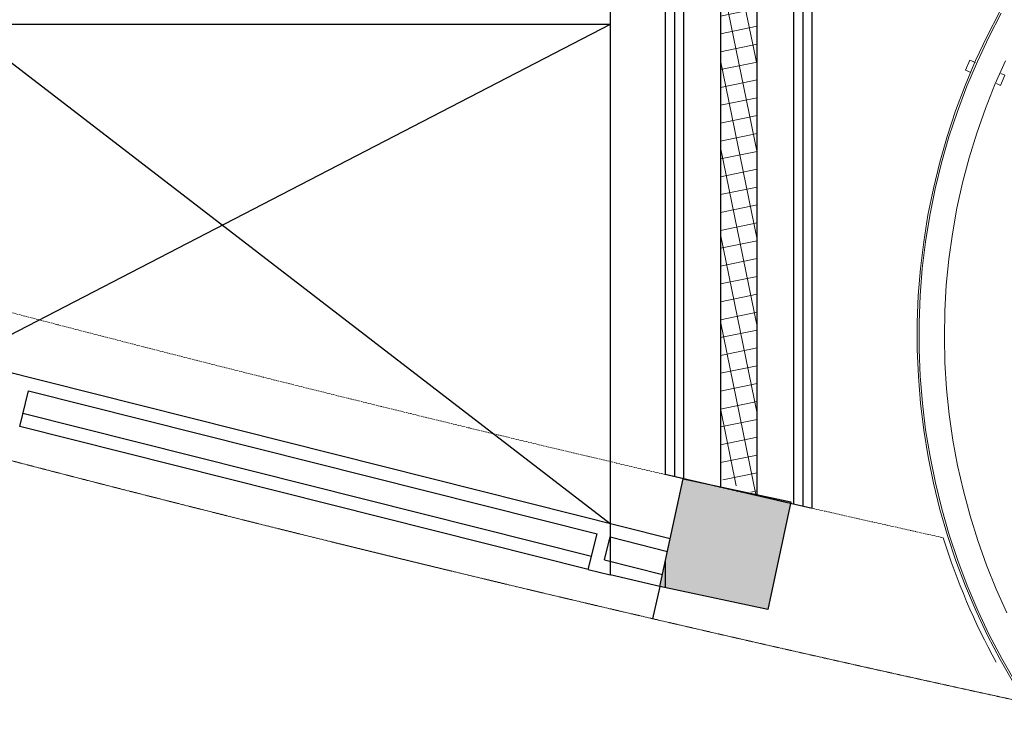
# Model space of a CAD drawing. Header units: inches. Extents: x 1703 to 137267, y -37098 to 14102.
# Tile 70 of 142: x 69720 to 71060, y 1721 to 2676. Entities that reach past the tile are written whole.
import ezdxf

# ---------------------------------------------------------------- set-up
doc = ezdxf.new("R2010")
doc.units = ezdxf.units.IN
doc.header["$MEASUREMENT"] = 0
doc.linetypes.add('LEVEL-F-OVERALL LAYOUT$0$HIDDEN', pattern=[0.375, 0.25, -0.125])
doc.linetypes.add('LEVEL-F-OVERALL LAYOUT$0$Hidden 2mm', pattern=[3, 2, -1])
for name, color, linetype in [('elevation line', 1, 'Continuous'), ('EQUIPMENT', 1, 'Continuous'), ('LEVEL-F-OVERALL LAYOUT$0$NEW PILASTERS', 251, 'Continuous'), ('LEVEL-F-OVERALL LAYOUT$0$S-Section-Steel', 251, 'Continuous')]:
    doc.layers.add(name, color=color, linetype=linetype)
for name, color, linetype, lineweight in [('LEVEL-F-OVERALL LAYOUT$0$A-DETL', 251, 'Continuous', 15), ('LEVEL-F-OVERALL LAYOUT$0$A-ELEV-LGHT', 251, 'Continuous', 5), ('LEVEL-F-OVERALL LAYOUT$0$A-EQPM', 251, 'Continuous', 5), ('LEVEL-F-OVERALL LAYOUT$0$A-WALL-FULL-EXTR', 251, 'Continuous', 35), ('LEVEL-F-OVERALL LAYOUT$0$I-FLOR-OVHD', 251, 'LEVEL-F-OVERALL LAYOUT$0$HIDDEN', 18)]:
    doc.layers.add(name, color=color, linetype=linetype, lineweight=lineweight)

# ---------------------------------------------------------------- blocks, each defined once
blk = doc.blocks.new('LEVEL-F-OVERALL LAYOUT$0$Column Cladding - Column Cladding- 1200mm-V77-LEVEL F -PART PLAN-20')
at = {"layer": 'LEVEL-F-OVERALL LAYOUT$0$A-EQPM', "color": 253, "lineweight": 5}
for p, q in [((-926, 7.5), (-917.8, 7.5)), ((-926, 7.5), (-926, -7.5)), ((-880, 7.5), (-874, 7.5)), ((-874, -7.5), (-874, 7.5)), ((-917.8, -7.5), (-926, -7.5)), ((-874, -7.5), (-880, -7.5))]:
    blk.add_line(p, q, dxfattribs=at)
at = {"layer": 'LEVEL-F-OVERALL LAYOUT$0$A-EQPM', "color": 253, "lineweight": 5, "flags": 128}
for points in [[(-914.7, 83.3), (-917.3, 46.6), (-918.4, 9.9), (-918.1, -26.8), (-916.3, -63.5), (-913, -100.1), (-908.3, -136.5), (-902.1, -172.7), (-894.5, -208.7), (-885.4, -244.3), (-874.9, -279.5), (-863.1, -314.3), (-849.8, -348.5), (-835.2, -382.2), (-819.2, -415.3), (-802, -447.8), (-783.4, -479.5), (-763.6, -510.4), (-742.6, -540.5), (-720.4, -569.8), (-697, -598.2), (-672.6, -625.5), (-647, -651.9), (-620.4, -677.3), (-592.8, -701.6), (-564.3, -724.7), (-534.9, -746.7)], [(-912.2, 83.1), (-914.8, 46.5), (-915.9, 9.9), (-915.6, -26.7), (-913.8, -63.3), (-910.5, -99.8), (-905.8, -136.2), (-899.7, -172.3), (-892, -208.1), (-883, -243.6), (-872.6, -278.7), (-860.7, -313.4), (-847.5, -347.6), (-832.9, -381.2), (-817, -414.2), (-799.8, -446.5), (-781.3, -478.2), (-761.5, -509), (-740.6, -539.1), (-718.4, -568.3), (-695.1, -596.5), (-670.7, -623.8), (-645.2, -650.2), (-618.7, -675.5), (-591.2, -699.7), (-562.8, -722.7), (-533.4, -744.7)], [(-581.2, -662.7), (-607.3, -638.9), (-632.3, -614.1), (-656.4, -588.4), (-679.4, -561.6), (-701.3, -534), (-722.1, -505.6), (-741.8, -476.3), (-760.2, -446.2), (-777.4, -415.5), (-793.4, -384.1), (-808.2, -352), (-821.6, -319.4), (-833.7, -286.3), (-844.5, -252.7), (-853.9, -218.8), (-862, -184.4), (-868.7, -149.8), (-874, -115), (-877.9, -79.9), (-880.4, -44.8), (-881.4, -9.5), (-881.1, 25.7)]]:
    blk.add_lwpolyline(points, dxfattribs=at)
blk = doc.blocks.new('LEVEL-F-OVERALL LAYOUT$0$SHS150x5')
at = {"layer": 'LEVEL-F-OVERALL LAYOUT$0$S-Section-Steel'}
h = blk.add_hatch(color=256, dxfattribs=at)
h.dxf.hatch_style = 1
h.paths.add_polyline_path([(322740.3, -171646.3), (322890.3, -171646.3), (322890.3, -171796.3), (322740.3, -171796.3)])
blk.add_lwpolyline([(322740.3, -171646.3), (322890.3, -171646.3), (322890.3, -171796.3), (322740.3, -171796.3)], close=True, dxfattribs=at)
blk = doc.blocks.new('LEVEL-F-OVERALL LAYOUT$0$150x150')
blk.add_blockref('LEVEL-F-OVERALL LAYOUT$0$SHS150x5', (-322815.3, 171721.3))

msp = doc.modelspace()

# ---------------------------------------------------------------- hatches: boundary and pattern name
at = {"layer": 'LEVEL-F-OVERALL LAYOUT$0$A-ELEV-LGHT', "transparency": 33554610}
h = msp.add_hatch(dxfattribs=at)
h.set_pattern_fill('ANSI37', color=256, scale=7.5, angle=326.6)
h.set_pattern_definition([(11.6, (-844391.863, 630630.54), (-4.788168, 23.32613563), []), (101.6, (-844391.863, 630630.54), (-23.32613563, -4.788168), [])])
edge = h.paths.add_edge_path()
edge.add_line((70723.4, 2028.9), (70723.4, 7411.9))
edge.add_line((70673.4, 7411.9), (70673.4, 2050.8))

# ---------------------------------------------------------------- linework, layer by layer
at = {"layer": 'elevation line', "ltscale": 0.25}
msp.add_line((70598.4, 1938.5), (70598.4, 1902.6), dxfattribs=at)
at = {"layer": 'EQUIPMENT'}
for p, q in [((70498.2, 1945), (69724.8, 2139.6)), ((70493.8, 1927.6), (69720.4, 2122.1)), ((70591.1, 1904.3), (70580.9, 1860.5))]:
    msp.add_line(p, q, dxfattribs=at)
for points in [[(69641.4, 2668.9), (70523.4, 1990.2)], [(70523.4, 2668.9), (69641.4, 2212.1)]]:
    msp.add_lwpolyline(points, dxfattribs=at)
at = {"layer": 'LEVEL-F-OVERALL LAYOUT$0$A-DETL', "linetype": 'LEVEL-F-OVERALL LAYOUT$0$Hidden 2mm', "lineweight": 15}
for start, end in [(239.34358, 257.16427), (257.16427, 257.51648)]:
    msp.add_arc((78298.3, 35041.7), 33871.8, start, end, dxfattribs=at)
at = {"layer": 'LEVEL-F-OVERALL LAYOUT$0$A-DETL'}
msp.add_arc((71859.6, 2246), 925, 197.3229, 208.7441, dxfattribs=at)
at = {"layer": 'LEVEL-F-OVERALL LAYOUT$0$A-WALL-FULL-EXTR', "color": 2, "lineweight": -2}
for p, q in [((70523.4, 7365.3), (70523.4, 1920.1)), ((70598.4, 7365.3), (70598.4, 2056.6)), ((70610.9, 7365.3), (70610.9, 2053.7)), ((70623.4, 7365.3), (70623.4, 2050.8)), ((70673.4, 7365.3), (70673.4, 2039.2)), ((70723.4, 2028.9), (70723.4, 7365.3)), ((70773.4, 2016.2), (70773.4, 7365.3)), ((70785.9, 2013.4), (70785.9, 7365.3)), ((70798.4, 2010.6), (70798.4, 7365.3)), ((70523.4, 2668.9), (69641.4, 2668.9)), ((69641.4, 2212.1), (70605.1, 1969.7)), ((69720.4, 2122.1), (69732.6, 2170.6)), ((69732.6, 2170.6), (70506, 1976)), ((70493.8, 1927.6), (70506, 1976)), ((70515.7, 1940.6), (70523.5, 1971.7)), ((70523.4, 1971.7), (70601.4, 1952.1)), ((70515.7, 1940.6), (70594.6, 1920.8)), ((70493.8, 1927.6), (70523.4, 1920.1)), ((70591.1, 1904.3), (70523.4, 1920.1))]:
    msp.add_line(p, q, dxfattribs=at)
msp.add_lwpolyline([(70798.4, 2010.6), (70598.4, 2056.6)], dxfattribs=at)
at = {"layer": 'LEVEL-F-OVERALL LAYOUT$0$I-FLOR-OVHD', "ltscale": 0.25}
msp.add_lwpolyline([(74333.5, 731.1, -0.019531), (71664.7, 1151, -0.089507), (60087, 5720)], format="xyb", dxfattribs=at)
msp.add_arc((78298.3, 35041.7), 34066.8, 252.04841, 257.78854, dxfattribs=at)

# ---------------------------------------------------------------- block references
at = {"lineweight": 13, "rotation": 336.5999999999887}
msp.add_blockref('LEVEL-F-OVERALL LAYOUT$0$Column Cladding - Column Cladding- 1200mm-V77-LEVEL F -PART PLAN-20', (71859.6, 2246), dxfattribs=at)
at = {"layer": 'LEVEL-F-OVERALL LAYOUT$0$NEW PILASTERS', "rotation": 347.869839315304}
msp.add_blockref('LEVEL-F-OVERALL LAYOUT$0$150x150', (70680.2, 1961.9), dxfattribs=at)

doc.saveas('drawing.dxf')
